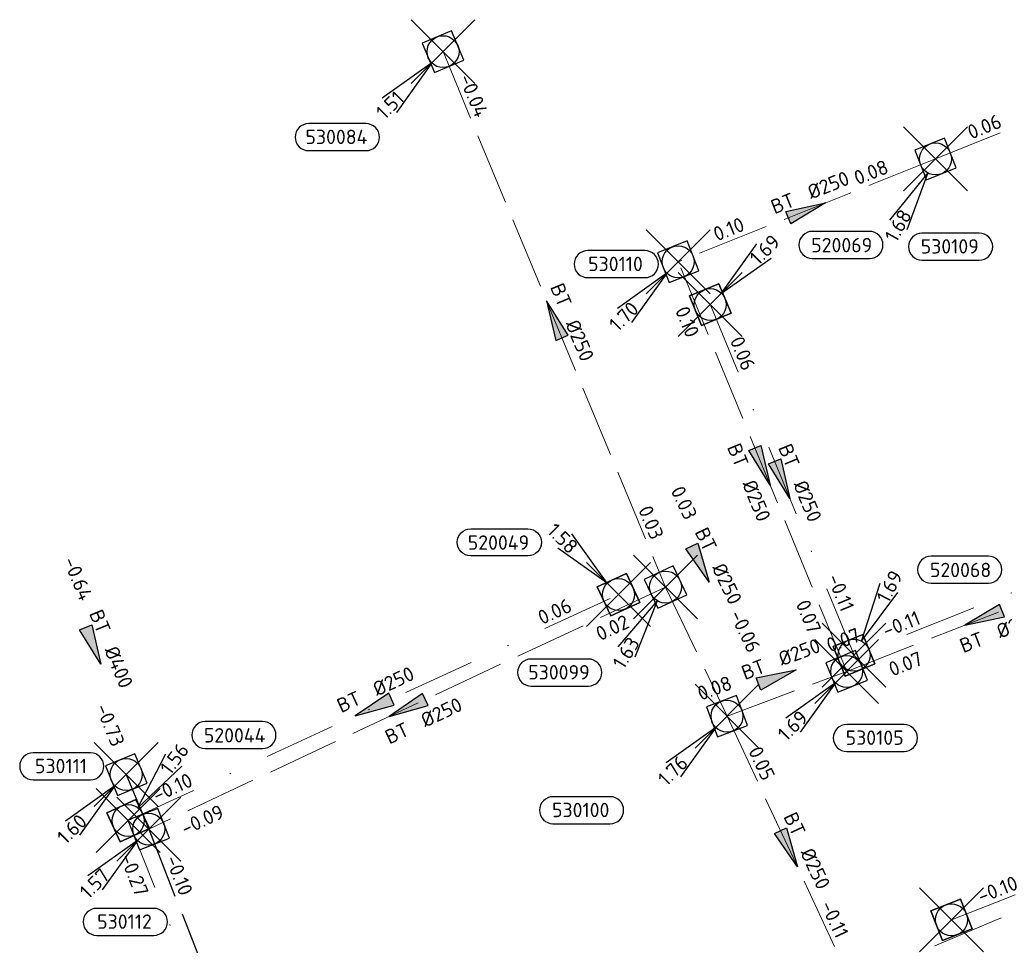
# Model space of a CAD drawing. Header units: metres. Extents: x 153343 to 157271, y 461673 to 467005.
# Tile 54 of 191: x 154407 to 154499, y 464596 to 464683. Entities that reach past the tile are written whole.
import ezdxf
from ezdxf.enums import TextEntityAlignment as Align

# ---------------------------------------------------------------- set-up
doc = ezdxf.new("R2010")
doc.units = ezdxf.units.M
doc.header["$LTSCALE"] = 0.75
doc.header["$PDMODE"] = 3
doc.header["$PDSIZE"] = 3
doc.linetypes.add('RI-HWA_BETON', pattern=[11.4, 9, -2.4])
doc.linetypes.add('RI-VWA_BETON', pattern=[19, 9, -5, 0, -5])
doc.layers.get('0').update_dxf_attribs({"lineweight": 25})
doc.layers.get('defpoints').update_dxf_attribs({"lineweight": 25})
for name, color, linetype in [('B-OI-RI-HWA_PUTNUMMER-S @ 0.75', 151, 'Continuous'), ('B-OI-RI-HWA_TRANSPORTLEIDING_BETON_400-G', 151, 'RI-HWA_BETON'), ('B-OI-RI-VWA_PUTNUMMER-S @ 0.75', 33, 'Continuous')]:
    doc.layers.add(name, color=color, linetype=linetype)
for name, color, linetype, lineweight in [('B-OI-RI-HWA_RIOOLPUT_INSPECTIEPUT-S', 151, 'Continuous', 25), ('B-OI-RI-HWA_STROOMRICHTING-S @ 0.75', 151, 'Continuous', 25), ('B-OI-RI-HWA_TRANSPORTLEIDING_BETON_250-G', 151, 'RI-HWA_BETON', 18), ('B-OI-RI-VWA_RIOOLPUT_INSPECTIEPUT_BETON-S', 33, 'Continuous', 25), ('B-OI-RI-VWA_STROOMRICHTING-S @ 0.75', 33, 'Continuous', 25), ('B-OI-RI-VWA_TRANSPORTLEIDING_BETON_250-G', 33, 'RI-VWA_BETON', 18)]:
    doc.layers.add(name, color=color, linetype=linetype, lineweight=lineweight)
doc.layers.add('inspectieput', color=7, linetype='Continuous', plot=False)
doc.styles.add('NLCS-ISO', font='isocpeur.ttf')

# ---------------------------------------------------------------- blocks, each defined once
blk = doc.blocks.new('*U1370')
at = {"ltscale": 0.1}
blk.add_hatch(color=256, dxfattribs=at).paths.add_polyline_path([(-2.5, 0), (2.5, -0.83), (2.5, 0.83)])
at = {"ltscale": 0.1, "flags": 128}
blk.add_lwpolyline([(-2.5, 0), (2.5, -0.83), (2.5, 0.83)], close=True, dxfattribs=at)
at = {"ltscale": 0.1, "style": 'NLCS-ISO'}
for tag, p in [('MAT', (-1, 0.5)), ('BOBL', (-13.85, 0))]:
    blk.add_attdef(tag, text='', height=1.8, dxfattribs=at).set_placement(p, align=Align.BOTTOM_RIGHT)
for tag, p in [('DIA', (1, 0.5)), ('BOBR', (12.91, 0))]:
    blk.add_attdef(tag, text='', height=1.8, dxfattribs=at).set_placement(p, align=Align.BOTTOM_LEFT)
at = {"layer": 'defpoints', "ltscale": 0.1, "style": 'NLCS-ISO', "flags": 1}
blk.add_attdef('JVA', text='', height=1.8, dxfattribs=at).set_placement((0, -1), align=Align.TOP_CENTER)
blk = doc.blocks.new('*U1384')
at = {"ltscale": 0.1}
blk.add_hatch(color=256, dxfattribs=at).paths.add_polyline_path([(2.5, 0), (-2.5, -0.83), (-2.5, 0.83)])
at = {"ltscale": 0.1, "flags": 128}
blk.add_lwpolyline([(2.5, 0), (-2.5, -0.83), (-2.5, 0.83)], close=True, dxfattribs=at)
at = {"ltscale": 0.1, "style": 'NLCS-ISO'}
for tag, p in [('MAT', (-1, 0.5)), ('BOBL', (-5.66, 0))]:
    blk.add_attdef(tag, text='', height=1.8, dxfattribs=at).set_placement(p, align=Align.BOTTOM_RIGHT)
for tag, p in [('DIA', (1, 0.5)), ('BOBR', (7.22, -3.25))]:
    blk.add_attdef(tag, text='', height=1.8, dxfattribs=at).set_placement(p, align=Align.BOTTOM_LEFT)
at = {"layer": 'defpoints', "ltscale": 0.1, "style": 'NLCS-ISO', "flags": 1}
blk.add_attdef('JVA', text='', height=1.8, dxfattribs=at).set_placement((0, -1), align=Align.TOP_CENTER)
blk = doc.blocks.new('*U1385')
at = {"ltscale": 0.1}
blk.add_hatch(color=256, dxfattribs=at).paths.add_polyline_path([(2.5, 0), (-2.5, -0.83), (-2.5, 0.83)])
at = {"ltscale": 0.1, "flags": 128}
blk.add_lwpolyline([(2.5, 0), (-2.5, -0.83), (-2.5, 0.83)], close=True, dxfattribs=at)
at = {"ltscale": 0.1, "style": 'NLCS-ISO'}
for tag, p in [('MAT', (-1, 0.5)), ('BOBL', (-8, 0))]:
    blk.add_attdef(tag, text='', height=1.8, dxfattribs=at).set_placement(p, align=Align.BOTTOM_RIGHT)
for tag, p in [('DIA', (1, 0.5)), ('BOBR', (7.05, 0))]:
    blk.add_attdef(tag, text='', height=1.8, dxfattribs=at).set_placement(p, align=Align.BOTTOM_LEFT)
at = {"layer": 'defpoints', "ltscale": 0.1, "style": 'NLCS-ISO', "flags": 1}
blk.add_attdef('JVA', text='', height=1.8, dxfattribs=at).set_placement((0, -1), align=Align.TOP_CENTER)
blk = doc.blocks.new('*U1344')
at = {"ltscale": 0.1}
blk.add_hatch(color=256, dxfattribs=at).paths.add_polyline_path([(2.5, 0), (-2.5, -0.83), (-2.5, 0.83)])
at = {"ltscale": 0.1, "flags": 128}
blk.add_lwpolyline([(2.5, 0), (-2.5, -0.83), (-2.5, 0.83)], close=True, dxfattribs=at)
at = {"ltscale": 0.1, "style": 'NLCS-ISO'}
for tag, p in [('MAT', (-1, 0.5)), ('BOBL', (-12.12, 0))]:
    blk.add_attdef(tag, text='', height=1.8, dxfattribs=at).set_placement(p, align=Align.BOTTOM_RIGHT)
for tag, p in [('DIA', (1, 0.5)), ('BOBR', (11.18, 0))]:
    blk.add_attdef(tag, text='', height=1.8, dxfattribs=at).set_placement(p, align=Align.BOTTOM_LEFT)
at = {"layer": 'defpoints', "ltscale": 0.1, "style": 'NLCS-ISO', "flags": 1}
blk.add_attdef('JVA', text='', height=1.8, dxfattribs=at).set_placement((0, -1), align=Align.TOP_CENTER)
blk = doc.blocks.new('*U1390')
at = {"ltscale": 0.1}
blk.add_hatch(color=256, dxfattribs=at).paths.add_polyline_path([(2.5, 0), (-2.5, -0.83), (-2.5, 0.83)])
at = {"ltscale": 0.1, "flags": 128}
blk.add_lwpolyline([(2.5, 0), (-2.5, -0.83), (-2.5, 0.83)], close=True, dxfattribs=at)
at = {"ltscale": 0.1, "style": 'NLCS-ISO'}
for tag, p in [('BOBL', (-18.38, -3.24)), ('MAT', (-1, -3.74))]:
    blk.add_attdef(tag, text='', height=1.8, dxfattribs=at).set_placement(p, align=Align.BOTTOM_RIGHT)
for tag, p in [('BOBR', (17.43, -3.24)), ('DIA', (1, -3.74))]:
    blk.add_attdef(tag, text='', height=1.8, dxfattribs=at).set_placement(p, align=Align.BOTTOM_LEFT)
at = {"layer": 'defpoints', "ltscale": 0.1, "style": 'NLCS-ISO', "flags": 1}
blk.add_attdef('JVA', text='', height=1.8, dxfattribs=at).set_placement((0, -1), align=Align.TOP_CENTER)
blk = doc.blocks.new('*U1392')
at = {"ltscale": 0.1}
blk.add_hatch(color=256, dxfattribs=at).paths.add_polyline_path([(-2.5, 0), (2.5, -0.83), (2.5, 0.83)])
at = {"ltscale": 0.1, "flags": 128}
blk.add_lwpolyline([(-2.5, 0), (2.5, -0.83), (2.5, 0.83)], close=True, dxfattribs=at)
at = {"ltscale": 0.1, "style": 'NLCS-ISO'}
for tag, p in [('BOBL', (-9.03, -3.24)), ('MAT', (-1, -3.74))]:
    blk.add_attdef(tag, text='', height=1.8, dxfattribs=at).set_placement(p, align=Align.BOTTOM_RIGHT)
for tag, p in [('BOBR', (8.08, -3.24)), ('DIA', (1, -3.74))]:
    blk.add_attdef(tag, text='', height=1.8, dxfattribs=at).set_placement(p, align=Align.BOTTOM_LEFT)
at = {"layer": 'defpoints', "ltscale": 0.1, "style": 'NLCS-ISO', "flags": 1}
blk.add_attdef('JVA', text='', height=1.8, dxfattribs=at).set_placement((0, -1), align=Align.TOP_CENTER)
blk = doc.blocks.new('*U66')
at = {"ltscale": 0.1}
blk.add_hatch(color=256, dxfattribs=at).paths.add_polyline_path([(2.5, 0), (-2.5, -0.83), (-2.5, 0.83)])
at = {"ltscale": 0.1, "flags": 128}
blk.add_lwpolyline([(2.5, 0), (-2.5, -0.83), (-2.5, 0.83)], close=True, dxfattribs=at)
at = {"ltscale": 0.1, "style": 'NLCS-ISO'}
for tag, p in [('MAT', (-1, 0.5)), ('BOBL', (-5.66, 0))]:
    blk.add_attdef(tag, text='', height=1.8, dxfattribs=at).set_placement(p, align=Align.BOTTOM_RIGHT)
for tag, p in [('DIA', (1, 0.5)), ('BOBR', (7.22, 0))]:
    blk.add_attdef(tag, text='', height=1.8, dxfattribs=at).set_placement(p, align=Align.BOTTOM_LEFT)
at = {"layer": 'defpoints', "ltscale": 0.1, "style": 'NLCS-ISO', "flags": 1}
blk.add_attdef('JVA', text='', height=1.8, dxfattribs=at).set_placement((0, -1), align=Align.TOP_CENTER)
blk = doc.blocks.new('*U1371')
at = {"ltscale": 0.1}
blk.add_hatch(color=256, dxfattribs=at).paths.add_polyline_path([(2.5, 0), (-2.5, -0.83), (-2.5, 0.83)])
at = {"ltscale": 0.1, "flags": 128}
blk.add_lwpolyline([(2.5, 0), (-2.5, -0.83), (-2.5, 0.83)], close=True, dxfattribs=at)
at = {"ltscale": 0.1, "style": 'NLCS-ISO'}
for tag, p in [('MAT', (-1, 0.5)), ('BOBL', (-8.96, 0))]:
    blk.add_attdef(tag, text='', height=1.8, dxfattribs=at).set_placement(p, align=Align.BOTTOM_RIGHT)
for tag, p in [('DIA', (1, 0.5)), ('BOBR', (8.02, 0))]:
    blk.add_attdef(tag, text='', height=1.8, dxfattribs=at).set_placement(p, align=Align.BOTTOM_LEFT)
at = {"layer": 'defpoints', "ltscale": 0.1, "style": 'NLCS-ISO', "flags": 1}
blk.add_attdef('JVA', text='', height=1.8, dxfattribs=at).set_placement((0, -1), align=Align.TOP_CENTER)
blk = doc.blocks.new('*U1372')
at = {"ltscale": 0.1}
blk.add_hatch(color=256, dxfattribs=at).paths.add_polyline_path([(-2.5, 0), (2.5, -0.83), (2.5, 0.83)])
at = {"ltscale": 0.1, "flags": 128}
blk.add_lwpolyline([(-2.5, 0), (2.5, -0.83), (2.5, 0.83)], close=True, dxfattribs=at)
at = {"ltscale": 0.1, "style": 'NLCS-ISO'}
for tag, p in [('BOBL', (-26.37, -3.24)), ('MAT', (-1, -3.74))]:
    blk.add_attdef(tag, text='', height=1.8, dxfattribs=at).set_placement(p, align=Align.BOTTOM_RIGHT)
for tag, p in [('BOBR', (25.42, -3.23)), ('DIA', (1, -3.74))]:
    blk.add_attdef(tag, text='', height=1.8, dxfattribs=at).set_placement(p, align=Align.BOTTOM_LEFT)
at = {"layer": 'defpoints', "ltscale": 0.1, "style": 'NLCS-ISO', "flags": 1}
blk.add_attdef('JVA', text='', height=1.8, dxfattribs=at).set_placement((0, -1), align=Align.TOP_CENTER)
blk = doc.blocks.new('*U1373')
at = {"ltscale": 0.1}
blk.add_hatch(color=256, dxfattribs=at).paths.add_polyline_path([(-2.5, 0), (2.5, -0.83), (2.5, 0.83)])
at = {"ltscale": 0.1, "flags": 128}
blk.add_lwpolyline([(-2.5, 0), (2.5, -0.83), (2.5, 0.83)], close=True, dxfattribs=at)
at = {"ltscale": 0.1, "style": 'NLCS-ISO'}
for tag, p in [('MAT', (-1, 0.5)), ('BOBL', (-26.94, 0))]:
    blk.add_attdef(tag, text='', height=1.8, dxfattribs=at).set_placement(p, align=Align.BOTTOM_RIGHT)
for tag, p in [('DIA', (1, 0.5)), ('BOBR', (25.99, -0.01))]:
    blk.add_attdef(tag, text='', height=1.8, dxfattribs=at).set_placement(p, align=Align.BOTTOM_LEFT)
at = {"layer": 'defpoints', "ltscale": 0.1, "style": 'NLCS-ISO', "flags": 1}
blk.add_attdef('JVA', text='', height=1.8, dxfattribs=at).set_placement((0, -1), align=Align.TOP_CENTER)
blk = doc.blocks.new('*U1228')
at = {"ltscale": 0.1}
blk.add_hatch(color=256, dxfattribs=at).paths.add_polyline_path([(2.5, 0), (-2.5, -0.83), (-2.5, 0.83)])
at = {"ltscale": 0.1, "flags": 128}
blk.add_lwpolyline([(2.5, 0), (-2.5, -0.83), (-2.5, 0.83)], close=True, dxfattribs=at)
at = {"ltscale": 0.1, "style": 'NLCS-ISO'}
for tag, p in [('MAT', (-1, 0.5)), ('BOBL', (-14.37, 0))]:
    blk.add_attdef(tag, text='', height=1.8, dxfattribs=at).set_placement(p, align=Align.BOTTOM_RIGHT)
for tag, p in [('DIA', (1, 0.5)), ('BOBR', (13.43, 0))]:
    blk.add_attdef(tag, text='', height=1.8, dxfattribs=at).set_placement(p, align=Align.BOTTOM_LEFT)
at = {"layer": 'defpoints', "ltscale": 0.1, "style": 'NLCS-ISO', "flags": 1}
blk.add_attdef('JVA', text='', height=1.8, dxfattribs=at).set_placement((0, -1), align=Align.TOP_CENTER)
blk = doc.blocks.new('*U1218')
at = {"ltscale": 0.1}
blk.add_hatch(color=256, dxfattribs=at).paths.add_polyline_path([(2.5, 0), (-2.5, -0.83), (-2.5, 0.83)])
at = {"ltscale": 0.1, "flags": 128}
blk.add_lwpolyline([(2.5, 0), (-2.5, -0.83), (-2.5, 0.83)], close=True, dxfattribs=at)
at = {"ltscale": 0.1, "style": 'NLCS-ISO'}
for tag, p in [('MAT', (-1, 0.5)), ('BOBL', (-27.41, 0))]:
    blk.add_attdef(tag, text='', height=1.8, dxfattribs=at).set_placement(p, align=Align.BOTTOM_RIGHT)
for tag, p in [('DIA', (1, 0.5)), ('BOBR', (26.47, -0.01))]:
    blk.add_attdef(tag, text='', height=1.8, dxfattribs=at).set_placement(p, align=Align.BOTTOM_LEFT)
at = {"layer": 'defpoints', "ltscale": 0.1, "style": 'NLCS-ISO', "flags": 1}
blk.add_attdef('JVA', text='', height=1.8, dxfattribs=at).set_placement((0, -1), align=Align.TOP_CENTER)
blk = doc.blocks.new('*U1219')
at = {"ltscale": 0.1}
blk.add_hatch(color=256, dxfattribs=at).paths.add_polyline_path([(2.5, 0), (-2.5, -0.83), (-2.5, 0.83)])
at = {"ltscale": 0.1, "flags": 128}
blk.add_lwpolyline([(2.5, 0), (-2.5, -0.83), (-2.5, 0.83)], close=True, dxfattribs=at)
at = {"ltscale": 0.1, "style": 'NLCS-ISO'}
for tag, p in [('MAT', (-1, 0.5)), ('BOBL', (-14.08, 0))]:
    blk.add_attdef(tag, text='', height=1.8, dxfattribs=at).set_placement(p, align=Align.BOTTOM_RIGHT)
for tag, p in [('DIA', (1, 0.5)), ('BOBR', (13.14, 0))]:
    blk.add_attdef(tag, text='', height=1.8, dxfattribs=at).set_placement(p, align=Align.BOTTOM_LEFT)
at = {"layer": 'defpoints', "ltscale": 0.1, "style": 'NLCS-ISO', "flags": 1}
blk.add_attdef('JVA', text='', height=1.8, dxfattribs=at).set_placement((0, -1), align=Align.TOP_CENTER)
blk = doc.blocks.new('*U1212')
at = {"ltscale": 0.1}
blk.add_hatch(color=256, dxfattribs=at).paths.add_polyline_path([(-2.5, 0), (2.5, -0.83), (2.5, 0.83)])
at = {"ltscale": 0.1, "flags": 128}
blk.add_lwpolyline([(-2.5, 0), (2.5, -0.83), (2.5, 0.83)], close=True, dxfattribs=at)
at = {"ltscale": 0.1, "style": 'NLCS-ISO'}
for tag, p in [('MAT', (-1, 0.5)), ('BOBL', (-24.44, 0))]:
    blk.add_attdef(tag, text='', height=1.8, dxfattribs=at).set_placement(p, align=Align.BOTTOM_RIGHT)
for tag, p in [('DIA', (1, 0.5)), ('BOBR', (23.5, -0.01))]:
    blk.add_attdef(tag, text='', height=1.8, dxfattribs=at).set_placement(p, align=Align.BOTTOM_LEFT)
at = {"layer": 'defpoints', "ltscale": 0.1, "style": 'NLCS-ISO', "flags": 1}
blk.add_attdef('JVA', text='', height=1.8, dxfattribs=at).set_placement((0, -1), align=Align.TOP_CENTER)
blk = doc.blocks.new('*U1213')
at = {"ltscale": 0.1}
blk.add_hatch(color=256, dxfattribs=at).paths.add_polyline_path([(2.5, 0), (-2.5, -0.83), (-2.5, 0.83)])
at = {"ltscale": 0.1, "flags": 128}
blk.add_lwpolyline([(2.5, 0), (-2.5, -0.83), (-2.5, 0.83)], close=True, dxfattribs=at)
at = {"ltscale": 0.1, "style": 'NLCS-ISO'}
for tag, p in [('BOBL', (-15.75, -3.24)), ('MAT', (-1, -3.74))]:
    blk.add_attdef(tag, text='', height=1.8, dxfattribs=at).set_placement(p, align=Align.BOTTOM_RIGHT)
for tag, p in [('BOBR', (14.8, -3.24)), ('DIA', (1, -3.74))]:
    blk.add_attdef(tag, text='', height=1.8, dxfattribs=at).set_placement(p, align=Align.BOTTOM_LEFT)
at = {"layer": 'defpoints', "ltscale": 0.1, "style": 'NLCS-ISO', "flags": 1}
blk.add_attdef('JVA', text='', height=1.8, dxfattribs=at).set_placement((0, -1), align=Align.TOP_CENTER)
blk = doc.blocks.new('B-SRI-PUT_HWA-SO')
at = {"lineweight": -3, "flags": 128}
blk.add_lwpolyline([(-2, -2), (2, -2), (2, 2), (-2, 2)], close=True, dxfattribs=at)
at = {"lineweight": -3}
blk.add_circle((0, 0), 2, dxfattribs=at)
blk = doc.blocks.new('*U750')
for q in [(-7.6, -5.83), (-5.83, -7.6)]:
    blk.add_line((-1.41, -1.41), q)
blk.add_lwpolyline([(-11.64, -0.65), (-4.48, -0.65, 1), (-4.48, 2.73), (-11.64, 2.73, 1)], format="xyb", close=True)
at = {"ltscale": 0.1, "style": 'NLCS-ISO'}
blk.add_attdef('PUTNR', text='', height=1.8, dxfattribs=at).set_placement((-8.16, 2.87), align=Align.MIDDLE_CENTER)
blk.add_attdef('PUTHGT', text='', height=1.8, rotation=45, dxfattribs=at).set_placement((-8.44, -8.48), align=Align.MIDDLE_LEFT)
blk = doc.blocks.new('*U769')
for q in [(-5.76, -7.66), (-3.58, -8.89)]:
    blk.add_line((-0.98, -1.74), q)
blk.add_lwpolyline([(-1.7, -12.67), (5.46, -12.67, 1), (5.46, -9.28), (-1.7, -9.28, 1)], format="xyb", close=True)
at = {"ltscale": 0.1, "style": 'NLCS-ISO'}
blk.add_attdef('PUTHGT', text='', height=1.8, rotation=60.5342, dxfattribs=at).set_placement((-5.86, -10.43), align=Align.MIDDLE_LEFT)
blk.add_attdef('PUTNR', text='', height=1.8, dxfattribs=at).set_placement((1.78, -9.14), align=Align.MIDDLE_CENTER)
blk = doc.blocks.new('*U771')
for q in [(-7.6, -5.83), (-5.83, -7.6)]:
    blk.add_line((-1.41, -1.41), q)
blk.add_lwpolyline([(-11.32, -1.99), (-4.17, -1.99, 1), (-4.17, 1.39), (-11.32, 1.39, 1)], format="xyb", close=True)
at = {"ltscale": 0.1, "style": 'NLCS-ISO'}
blk.add_attdef('PUTNR', text='', height=1.8, dxfattribs=at).set_placement((-7.85, 1.53), align=Align.MIDDLE_CENTER)
blk.add_attdef('PUTHGT', text='', height=1.8, rotation=45, dxfattribs=at).set_placement((-8.44, -8.48), align=Align.MIDDLE_LEFT)
blk = doc.blocks.new('*U766')
for q in [(-7.6, -5.83), (-5.83, -7.6)]:
    blk.add_line((-1.41, -1.41), q)
blk.add_lwpolyline([(0.02, -10.02), (7.18, -10.02, 1), (7.18, -6.63), (0.02, -6.63, 1)], format="xyb", close=True)
at = {"ltscale": 0.1, "style": 'NLCS-ISO'}
blk.add_attdef('PUTHGT', text='', height=1.8, rotation=45, dxfattribs=at).set_placement((-8.44, -8.48), align=Align.MIDDLE_LEFT)
blk.add_attdef('PUTNR', text='', height=1.8, dxfattribs=at).set_placement((3.5, -6.49), align=Align.MIDDLE_CENTER)
blk = doc.blocks.new('*U763')
for q in [(-7.6, -5.83), (-5.83, -7.6)]:
    blk.add_line((-1.41, -1.41), q)
blk.add_lwpolyline([(-6.51, -13.3), (0.65, -13.3, 1), (0.65, -9.92), (-6.51, -9.92, 1)], format="xyb", close=True)
at = {"ltscale": 0.1, "style": 'NLCS-ISO'}
blk.add_attdef('PUTHGT', text='', height=1.8, rotation=45, dxfattribs=at).set_placement((-8.44, -8.48), align=Align.MIDDLE_LEFT)
blk.add_attdef('PUTNR', text='', height=1.8, dxfattribs=at).set_placement((-3.03, -9.78), align=Align.MIDDLE_CENTER)
blk = doc.blocks.new('*U764')
for q in [(-7.6, -5.83), (-5.83, -7.6)]:
    blk.add_line((-1.41, -1.41), q)
blk.add_lwpolyline([(-21.78, -13.46), (-14.62, -13.46, 1), (-14.62, -10.08), (-21.78, -10.08, 1)], format="xyb", close=True)
at = {"ltscale": 0.1, "style": 'NLCS-ISO'}
blk.add_attdef('PUTHGT', text='', height=1.8, rotation=45, dxfattribs=at).set_placement((-8.44, -8.48), align=Align.MIDDLE_LEFT)
blk.add_attdef('PUTNR', text='', height=1.8, dxfattribs=at).set_placement((-18.31, -9.94), align=Align.MIDDLE_CENTER)
blk = doc.blocks.new('*U758')
for q in [(-5.98, -7.49), (-3.84, -8.78)]:
    blk.add_line((-1.03, -1.71), q)
blk.add_lwpolyline([(-16.81, -12.39), (-9.65, -12.39, 1), (-9.65, -9.01), (-16.81, -9.01, 1)], format="xyb", close=True)
at = {"ltscale": 0.1, "style": 'NLCS-ISO'}
blk.add_attdef('PUTHGT', text='', height=1.8, rotation=58.8949, dxfattribs=at).set_placement((-6.16, -10.26), align=Align.MIDDLE_LEFT)
blk.add_attdef('PUTNR', text='', height=1.8, dxfattribs=at).set_placement((-13.33, -8.87), align=Align.MIDDLE_CENTER)
blk = doc.blocks.new('*U241')
for q in [(-7.6, -5.83), (-5.83, -7.6)]:
    blk.add_line((-1.41, -1.41), q)
blk.add_lwpolyline([(-16.81, -12.39), (-9.65, -12.39, 1), (-9.65, -9.01), (-16.81, -9.01, 1)], format="xyb", close=True)
at = {"ltscale": 0.1, "style": 'NLCS-ISO'}
blk.add_attdef('PUTHGT', text='', height=1.8, rotation=45, dxfattribs=at).set_placement((-8.44, -8.48), align=Align.MIDDLE_LEFT)
blk.add_attdef('PUTNR', text='', height=1.8, dxfattribs=at).set_placement((-13.33, -8.87), align=Align.MIDDLE_CENTER)
blk = doc.blocks.new('*U658')
for q in [(5.83, 7.6), (7.6, 5.83)]:
    blk.add_line((1.41, 1.41), q)
blk.add_lwpolyline([(19.92, 9.16), (12.77, 9.16, 1), (12.77, 5.78), (19.92, 5.78, 1)], format="xyb", close=True)
at = {"ltscale": 0.1, "style": 'NLCS-ISO'}
blk.add_attdef('PUTHGT', text='', height=1.8, rotation=45, dxfattribs=at).set_placement((5.39, 5.43), align=Align.MIDDLE_LEFT)
blk.add_attdef('PUTNR', text='', height=1.8, dxfattribs=at).set_placement((16.45, 7.44), align=Align.MIDDLE_CENTER)
blk = doc.blocks.new('*U660')
for q in [(3.28, 9), (5.5, 7.85)]:
    blk.add_line((0.92, 1.77), q)
blk.add_lwpolyline([(16.81, 12.39), (9.65, 12.39, 1), (9.65, 9.01), (16.81, 9.01, 1)], format="xyb", close=True)
at = {"ltscale": 0.1, "style": 'NLCS-ISO'}
blk.add_attdef('PUTHGT', text='', height=1.8, rotation=62.481, dxfattribs=at).set_placement((3.51, 6.8), align=Align.MIDDLE_LEFT)
blk.add_attdef('PUTNR', text='', height=1.8, dxfattribs=at).set_placement((13.33, 10.67), align=Align.MIDDLE_CENTER)
blk = doc.blocks.new('*U188')
for q in [(-5.83, 7.6), (-7.6, 5.83)]:
    blk.add_line((-1.41, 1.41), q)
blk.add_lwpolyline([(-18.5, 8.24), (-11.34, 8.24, -1), (-11.34, 4.85), (-18.5, 4.85, -1)], format="xyb", close=True)
at = {"ltscale": 0.1, "style": 'NLCS-ISO'}
blk.add_attdef('PUTHGT', text='', height=1.8, rotation=315, dxfattribs=at).set_placement((-8.44, 8.48), align=Align.MIDDLE_LEFT)
blk.add_attdef('PUTNR', text='', height=1.8, dxfattribs=at).set_placement((-15.02, 6.51), align=Align.MIDDLE_CENTER)
blk = doc.blocks.new('*U190')
for q in [(4.72, 8.34), (6.72, 6.83)]:
    blk.add_line((1.2, 1.6), q)
blk.add_lwpolyline([(16.81, 12.39), (9.65, 12.39, 1), (9.65, 9.01), (16.81, 9.01, 1)], format="xyb", close=True)
at = {"ltscale": 0.1, "style": 'NLCS-ISO'}
blk.add_attdef('PUTHGT', text='', height=1.8, rotation=52.9889, dxfattribs=at).set_placement((4.58, 6.12), align=Align.MIDDLE_LEFT)
blk.add_attdef('PUTNR', text='', height=1.8, dxfattribs=at).set_placement((13.33, 10.67), align=Align.MIDDLE_CENTER)
blk = doc.blocks.new('B-SRI-PUT_VWA-SO')
at = {"flags": 128}
blk.add_lwpolyline([(-2, 2), (2, 2), (2, -2), (-2, -2)], close=True, dxfattribs=at)
at = {"lineweight": -3, "flags": 128}
blk.add_lwpolyline([(2, -2), (2, 2), (-2, 2), (-2, -2)], close=True, dxfattribs=at)
at = {"lineweight": -3}
blk.add_circle((0, 0), 2, dxfattribs=at)

msp = doc.modelspace()

# ---------------------------------------------------------------- linework, layer by layer
at = {"layer": 'B-OI-RI-HWA_TRANSPORTLEIDING_BETON_250-G', "transparency": 33554610}
for p, q in [((154522.45, 464682.34), (154492.63, 464670.21)), ((154446.41, 464680.28), (154467.29, 464630.03)), ((154492.63, 464670.21), (154468.48, 464660.56)), ((154484.29, 464622.11), (154468.48, 464660.56)), ((154484.29, 464622.11), (154509.94, 464632.15)), ((154467.29, 464630.03), (154418.79, 464607.31)), ((154467.29, 464630.03), (154473.06, 464617.91)), ((154473.06, 464617.91), (154484.29, 464622.11)), ((154473.06, 464617.91), (154484.68, 464593.04)), ((154484.68, 464593.04), (154502.31, 464600.49))]:
    msp.add_line(p, q, dxfattribs=at)
at = {"layer": 'B-OI-RI-HWA_TRANSPORTLEIDING_BETON_400-G', "transparency": 33554610}
for p, q in [((154416.68, 464612.43), (154418.79, 464607.31)), ((154418.79, 464607.31), (154431.51, 464574.93))]:
    msp.add_line(p, q, dxfattribs=at)
at = {"layer": 'B-OI-RI-VWA_TRANSPORTLEIDING_BETON_250-G', "transparency": 33554610}
for p, q in [((154484.98, 464623.63), (154471.49, 464656.54)), ((154536.24, 464643.91), (154484.98, 464623.63)), ((154416.86, 464608.11), (154462.88, 464629.32)), ((154526.83, 464611.6), (154494.12, 464598.79)), ((154416.86, 464608.11), (154430.83, 464573.17))]:
    msp.add_line(p, q, dxfattribs=at)
at = {"layer": 'inspectieput', "color": 0, "transparency": 33554610}
for p in [(154446.41, 464680.28), (154492.63, 464670.21), (154468.48, 464660.56), (154471.49, 464656.54), (154467.29, 464630.03), (154462.88, 464629.32), (154484.98, 464623.63), (154484.29, 464622.11), (154473.06, 464617.91), (154416.68, 464612.43), (154416.86, 464608.11), (154418.79, 464607.31), (154494.12, 464598.79)]:
    msp.add_point(p, dxfattribs=at)

# ---------------------------------------------------------------- block references
at = {"layer": 'B-OI-RI-HWA_PUTNUMMER-S @ 0.75', "color": 0, "transparency": 33554610}
ref = msp.add_blockref('*U241', (154446.41, 464680.28), dxfattribs=dict(at, xscale=0.75, yscale=0.75, zscale=0.75))
ref.add_attrib('PUTNR', '530084', dxfattribs={"layer": '0', "ltscale": 0.1, "height": 1.35, "style": 'NLCS-ISO'}).set_placement((154436.41, 464672.28), align=Align.MIDDLE_CENTER)
ref.add_attrib('PUTHGT', '1.51', dxfattribs={"layer": '0', "ltscale": 0.1, "height": 1.35, "rotation": 45, "style": 'NLCS-ISO'}).set_placement((154440.46, 464674.3), align=Align.MIDDLE_LEFT)
ref = msp.add_blockref('*U769', (154492.63, 464670.21), dxfattribs=dict(at, xscale=0.75, yscale=0.75, zscale=0.75))
ref.add_attrib('PUTNR', '530109', dxfattribs={"layer": '0', "ltscale": 0.1, "height": 1.35, "style": 'NLCS-ISO'}).set_placement((154493.965, 464662.004), align=Align.MIDDLE_CENTER)
ref.add_attrib('PUTHGT', '1.68', dxfattribs={"layer": '0', "ltscale": 0.1, "height": 1.35, "rotation": 60.5342, "style": 'NLCS-ISO'}).set_placement((154488.366, 464662.62), align=Align.MIDDLE_LEFT)
ref = msp.add_blockref('*U771', (154468.48, 464660.56), dxfattribs=dict(at, xscale=0.75, yscale=0.75, zscale=0.75))
ref.add_attrib('PUTNR', '530110', dxfattribs={"layer": '0', "ltscale": 0.1, "height": 1.35, "style": 'NLCS-ISO'}).set_placement((154462.595, 464660.358), align=Align.MIDDLE_CENTER)
ref.add_attrib('PUTHGT', '1.70', dxfattribs={"layer": '0', "ltscale": 0.1, "height": 1.35, "rotation": 45, "style": 'NLCS-ISO'}).set_placement((154462.339, 464654.389), align=Align.MIDDLE_LEFT)
ref = msp.add_blockref('*U758', (154467.29, 464630.03), dxfattribs=dict(at, xscale=0.75, yscale=0.75, zscale=0.75))
ref.add_attrib('PUTNR', '530099', dxfattribs={"layer": '0', "ltscale": 0.1, "height": 1.35, "style": 'NLCS-ISO'}).set_placement((154457.29, 464622.03), align=Align.MIDDLE_CENTER)
ref.add_attrib('PUTHGT', '1.63', dxfattribs={"layer": '0', "ltscale": 0.1, "height": 1.35, "rotation": 58.89487, "style": 'NLCS-ISO'}).set_placement((154462.81, 464622.565), align=Align.MIDDLE_LEFT)
ref = msp.add_blockref('*U766', (154484.29, 464622.11), dxfattribs=dict(at, xscale=0.75, yscale=0.75, zscale=0.75))
ref.add_attrib('PUTNR', '530105', dxfattribs={"layer": '0', "ltscale": 0.1, "height": 1.35, "style": 'NLCS-ISO'}).set_placement((154486.916, 464615.891), align=Align.MIDDLE_CENTER)
ref.add_attrib('PUTHGT', '1.69', dxfattribs={"layer": '0', "ltscale": 0.1, "height": 1.35, "rotation": 45, "style": 'NLCS-ISO'}).set_placement((154478.149, 464615.939), align=Align.MIDDLE_LEFT)
ref = msp.add_blockref('*U764', (154473.06, 464617.91), dxfattribs=dict(at, xscale=0.75, yscale=0.75, zscale=0.75))
ref.add_attrib('PUTNR', '530100', dxfattribs={"layer": '0', "ltscale": 0.1, "height": 1.35, "style": 'NLCS-ISO'}).set_placement((154459.331, 464609.105), align=Align.MIDDLE_CENTER)
ref.add_attrib('PUTHGT', '1.76', dxfattribs={"layer": '0', "ltscale": 0.1, "height": 1.35, "rotation": 45, "style": 'NLCS-ISO'}).set_placement((154466.919, 464611.739), align=Align.MIDDLE_LEFT)
ref = msp.add_blockref('*U750', (154416.68, 464612.43), dxfattribs=dict(at, xscale=0.75, yscale=0.75, zscale=0.75))
ref.add_attrib('PUTNR', '530111', dxfattribs={"layer": '0', "ltscale": 0.1, "height": 1.35, "style": 'NLCS-ISO'}).set_placement((154410.56, 464613.232), align=Align.MIDDLE_CENTER)
ref.add_attrib('PUTHGT', '1.60', dxfattribs={"layer": '0', "ltscale": 0.1, "height": 1.35, "rotation": 45, "style": 'NLCS-ISO'}).set_placement((154410.539, 464606.259), align=Align.MIDDLE_LEFT)
ref = msp.add_blockref('*U763', (154418.79, 464607.31), dxfattribs=dict(at, xscale=0.75, yscale=0.75, zscale=0.75))
ref.add_attrib('PUTNR', '530112', dxfattribs={"layer": '0', "ltscale": 0.1, "height": 1.35, "style": 'NLCS-ISO'}).set_placement((154416.518, 464598.628), align=Align.MIDDLE_CENTER)
ref.add_attrib('PUTHGT', '1.57', dxfattribs={"layer": '0', "ltscale": 0.1, "height": 1.35, "rotation": 45, "style": 'NLCS-ISO'}).set_placement((154412.649, 464601.139), align=Align.MIDDLE_LEFT)
at = {"layer": 'B-OI-RI-HWA_RIOOLPUT_INSPECTIEPUT-S', "transparency": 33554610}
for p, xscale, yscale, zscale, rotation in [((154446.41, 464680.28), 0.75, 0.75, 0.75, 292.5639784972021), ((154492.63, 464670.21), 0.75, 0.75, 0.75, 201.7809540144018), ((154468.48, 464660.56), 0.75, 0.75, 0.75, 21.78095401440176), ((154467.29, 464630.03), 0.75, 0.75, 0.75, 205.1009105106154), ((154484.29, 464622.11), 0.7499999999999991, 0.7499999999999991, 0.7499999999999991, 112.3516490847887), ((154473.06, 464617.91), 0.75, 0.75, 0.75, 20.50570727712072), ((154416.68, 464612.43), 0.7500000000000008, 0.7500000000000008, 0.7500000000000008, 292.3970182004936), ((154418.79, 464607.31), 0.7500000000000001, 0.7500000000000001, 0.7500000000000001, 291.4466413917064)]:
    msp.add_blockref('B-SRI-PUT_HWA-SO', p, dxfattribs=dict(at, xscale=xscale, yscale=yscale, zscale=zscale, rotation=rotation))
at = {"layer": 'B-OI-RI-HWA_STROOMRICHTING-S @ 0.75', "color": 0, "transparency": 33554610}
for name, p, xscale, yscale, zscale, rotation, values in [('*U1344', (154507.54, 464676.275), 0.75, 0.75, 0.75, 22.13521245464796, {'MAT': 'BT', 'DIA': '%%c250', 'BOBL': '0.06', 'BOBR': '-0.14'}), ('*U1373', (154456.85, 464655.155), 0.75, 0.75, 0.75, 292.5639784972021, {'MAT': 'BT', 'DIA': '%%c250', 'BOBL': '-0.04', 'BOBR': '0.03'}), ('*U1385', (154480.555, 464665.385), 0.75, 0.75, 0.75, 21.7809540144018, {'MAT': 'BT', 'DIA': '%%c250', 'BOBL': '0.10', 'BOBR': '0.08'}), ('*U1390', (154476.385, 464641.335), 0.75, 0.75, 0.75, 292.3516490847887, {'MAT': 'BT', 'DIA': '%%c250', 'BOBL': '0.10', 'BOBR': '0.07'}), ('*U66', (154470.567, 464632.194), 0.75, 0.75, 0.75, 295.4578397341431, {'MAT': 'BT', 'DIA': '%%c250', 'BOBL': '0.03', 'BOBR': '-0.06'}), ('*U1384', (154413.582, 464624.524), 0.7499999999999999, 0.7499999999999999, 0.7499999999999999, 292.3970182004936, {'MAT': 'BT', 'DIA': '%%c400', 'BOBL': '-0.64', 'BOBR': '-0.73'}), ('*U1392', (154497.115, 464627.13), 0.75, 0.75, 0.75, 21.37651767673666, {'MAT': 'BT', 'DIA': '%%c250', 'BOBL': '0.07', 'BOBR': '0.12'}), ('*U1372', (154443.04, 464618.67), 0.75, 0.75, 0.75, 25.10091051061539, {'MAT': 'BT', 'DIA': '%%c250', 'BOBL': '-0.09', 'BOBR': '0.02'}), ('*U66', (154477.781, 464621.592), 0.75, 0.75, 0.75, 20.50570727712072, {'MAT': 'BT', 'DIA': '%%c250', 'BOBL': '0.08', 'BOBR': '0.07'}), ('*U1371', (154478.87, 464605.475), 0.75, 0.75, 0.75, 295.0433731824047, {'MAT': 'BT', 'DIA': '%%c250', 'BOBL': '0.05', 'BOBR': '-0.11'}), ('*U1370', (154425.15, 464591.12), 0.75, 0.75, 0.75, 291.4466413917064, {'MAT': 'BT', 'DIA': '%%c400', 'BOBL': '-0.10', 'BOBR': '-0.09'})]:
    msp.add_blockref(name, p, dxfattribs=dict(at, xscale=xscale, yscale=yscale, zscale=zscale, rotation=rotation)).add_auto_attribs(values)
at = {"layer": 'B-OI-RI-VWA_PUTNUMMER-S @ 0.75', "color": 0, "transparency": 33554610, "xscale": 0.75, "yscale": 0.75, "zscale": 0.75}
for name, p, values in [('*U658', (154471.49, 464656.54), {'PUTNR': '520069', 'PUTHGT': '1.69'}), ('*U188', (154462.88, 464629.32), {'PUTNR': '520049', 'PUTHGT': '1.58'}), ('*U660', (154484.98, 464623.63), {'PUTNR': '520068', 'PUTHGT': '1.69'}), ('*U190', (154416.86, 464608.11), {'PUTNR': '520044', 'PUTHGT': '1.56'})]:
    msp.add_blockref(name, p, dxfattribs=at).add_auto_attribs(values)
at = {"layer": 'B-OI-RI-VWA_RIOOLPUT_INSPECTIEPUT_BETON-S', "transparency": 33554610}
for p, xscale, yscale, zscale, rotation in [((154471.49, 464656.54), 0.7499999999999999, 0.7499999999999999, 0.7499999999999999, 292.2890086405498), ((154462.88, 464629.32), 0.7500000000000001, 0.7500000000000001, 0.7500000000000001, 204.7443414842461), ((154484.98, 464623.63), 0.7499999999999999, 0.7499999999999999, 0.7499999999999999, 112.2890086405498), ((154416.86, 464608.11), 0.7500000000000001, 0.7500000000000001, 0.7500000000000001, 24.74434148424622), ((154494.12, 464598.79), 0.75, 0.75, 0.75, 21.38647135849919)]:
    msp.add_blockref('B-SRI-PUT_VWA-SO', p, dxfattribs=dict(at, xscale=xscale, yscale=yscale, zscale=zscale, rotation=rotation))
at = {"layer": 'B-OI-RI-VWA_STROOMRICHTING-S @ 0.75', "color": 0, "transparency": 33554610, "xscale": 0.75, "yscale": 0.75, "zscale": 0.75}
for name, p, rotation, values in [('*U1228', (154478.235, 464640.085), 292.2890086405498, {'MAT': 'BT', 'DIA': '%%c250', 'BOBL': '0.06', 'BOBR': '-0.11'}), ('*U1218', (154510.61, 464633.77), 21.58524372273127, {'MAT': 'BT', 'DIA': '%%c250', 'BOBL': '-0.11', 'BOBR': '-0.38'}), ('*U1212', (154439.87, 464618.715), 24.74434148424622, {'MAT': 'BT', 'DIA': '%%c250', 'BOBL': '-0.10', 'BOBR': '0.06'}), ('*U1219', (154510.475, 464605.195), 21.38647135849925, {'MAT': 'BT', 'DIA': '%%c250', 'BOBL': '-0.10', 'BOBR': '-0.36'}), ('*U1213', (154423.845, 464590.64), 291.7929270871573, {'MAT': 'BT', 'DIA': '%%c250', 'BOBL': '-0.27', 'BOBR': '-0.55'})]:
    msp.add_blockref(name, p, dxfattribs=dict(at, rotation=rotation)).add_auto_attribs(values)

doc.saveas('drawing.dxf')
